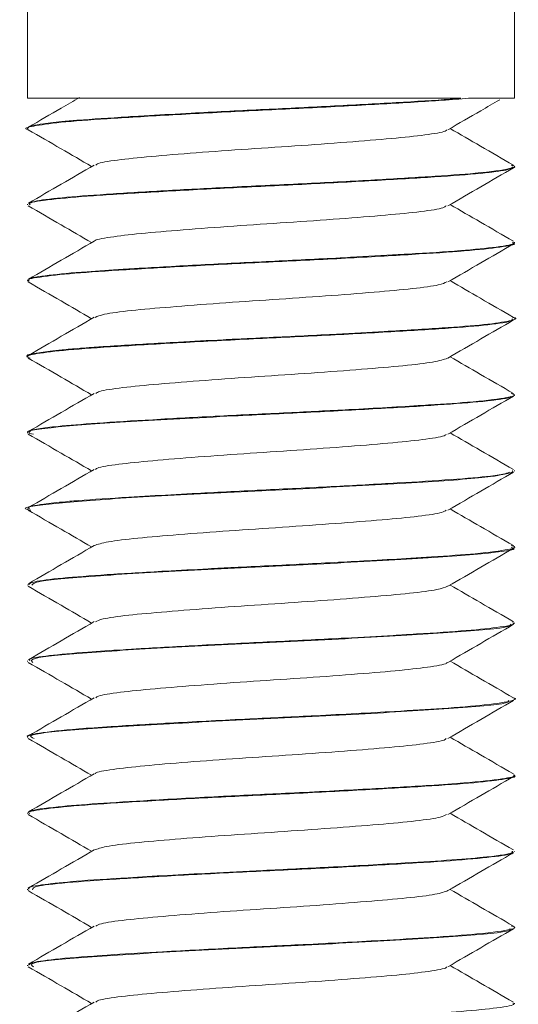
# Model space of a CAD drawing. Header units: millimetres. Extents: x -229 to 889, y -1749 to -342.
# Tile 15 of 23: x 844 to 852, y -1320 to -1303. Entities that reach past the tile are written whole.
import ezdxf

# ---------------------------------------------------------------- set-up
doc = ezdxf.new("R2010")
doc.units = ezdxf.units.MM

msp = doc.modelspace()

# ---------------------------------------------------------------- linework, layer by layer
at = {"color": 7, "linetype": 'Continuous', "lineweight": 15}
for p, q in [((843.743, -1302.737), (843.743, -1304.737)), ((851.743, -1304.737), (851.743, -1302.737)), ((843.743, -1304.737), (850.866, -1304.737)), ((850.989, -1304.737), (851.743, -1304.737)), ((843.743, -1305.228), (843.743, -1305.237)), ((851.743, -1305.863), (851.743, -1305.853)), ((843.743, -1306.477), (843.743, -1306.488)), ((851.743, -1307.112), (851.743, -1307.102)), ((843.743, -1307.727), (843.743, -1307.738)), ((851.743, -1308.362), (851.743, -1308.353)), ((843.743, -1308.978), (843.743, -1308.987)), ((851.743, -1309.613), (851.743, -1309.602)), ((843.743, -1310.227), (843.743, -1310.238)), ((851.743, -1310.863), (851.743, -1310.853)), ((843.743, -1311.478), (843.743, -1311.487)), ((851.743, -1312.112), (851.743, -1312.103)), ((843.743, -1312.727), (843.743, -1312.737)), ((851.743, -1313.362), (851.743, -1313.352)), ((843.743, -1313.977), (843.743, -1313.987)), ((851.743, -1314.613), (851.743, -1314.603)), ((843.743, -1315.228), (843.743, -1315.238)), ((851.743, -1315.862), (851.743, -1315.852)), ((843.743, -1316.477), (843.743, -1316.488)), ((851.743, -1317.112), (851.743, -1317.103)), ((843.743, -1317.728), (843.743, -1317.737)), ((851.743, -1318.362), (851.743, -1318.353)), ((843.743, -1318.977), (843.743, -1318.987)), ((851.743, -1319.613), (851.743, -1319.602))]:
    msp.add_line(p, q, dxfattribs=at)
for points, knots in [([(843.76, -1305.253), (843.758, -1305.252), (843.666, -1305.232), (843.815, -1305.194), (844.235, -1305.13), (845.02, -1305.072), (846.04, -1305.012), (847.218, -1304.949), (848.447, -1304.892), (849.604, -1304.829), (850.46, -1304.778), (850.85, -1304.748), (850.989, -1304.737)], [0, 0, 0, 0, 0.002594, 0.118091, 0.236082, 0.351782, 0.468694, 0.586319, 0.701558, 0.819418, 0.935778, 1, 1, 1, 1]), ([(850.866, -1304.737), (850.808, -1304.742), (850.505, -1304.765), (849.82, -1304.806), (848.738, -1304.867), (847.567, -1304.923), (846.551, -1304.974), (845.839, -1305.014), (845.19, -1305.053), (844.776, -1305.08), (844.475, -1305.104), (844.256, -1305.124), (843.933, -1305.161), (843.733, -1305.2), (843.757, -1305.223), (843.762, -1305.228)], [0, 0, 0, 0, 0.027481, 0.144277, 0.263431, 0.380227, 0.498138, 0.574338, 0.61736, 0.733645, 0.747008, 0.771321, 0.852674, 0.970918, 1, 1, 1, 1]), ([(844.6, -1304.723), (844.5, -1304.781), (844.221, -1304.943), (843.94, -1305.105), (843.761, -1305.21)], [0, 0, 0, 0, 0.3576861, 1, 1, 1, 1]), ([(850.652, -1305.253), (850.832, -1305.149), (851.115, -1304.985), (851.398, -1304.821), (851.502, -1304.761)], [0, 0, 0, 0, 0.634559, 1, 1, 1, 1]), ([(843.756, -1305.253), (843.936, -1305.357), (844.283, -1305.558), (844.631, -1305.76), (844.798, -1305.857)], [0, 0, 0, 0, 0.517517, 1, 1, 1, 1]), ([(844.868, -1305.834), (844.873, -1305.827), (844.89, -1305.8), (845.193, -1305.75), (845.747, -1305.692), (846.499, -1305.632), (847.359, -1305.569), (848.258, -1305.512), (849.106, -1305.449), (849.836, -1305.39), (850.356, -1305.331), (850.625, -1305.283), (850.628, -1305.258), (850.628, -1305.253)], [0, 0, 0, 0, 0.036934, 0.142078, 0.24517, 0.349348, 0.454162, 0.55684, 0.661867, 0.76555, 0.869096, 0.974158, 1, 1, 1, 1]), ([(851.726, -1305.835), (851.546, -1305.73), (851.2, -1305.53), (850.854, -1305.329), (850.688, -1305.232)], [0, 0, 0, 0, 0.519661, 1, 1, 1, 1]), ([(844.839, -1305.834), (844.659, -1305.938), (844.3, -1306.147), (843.94, -1306.355), (843.761, -1306.46)], [0, 0, 0, 0, 0.499756, 1, 1, 1, 1]), ([(851.692, -1305.834), (851.712, -1305.839), (851.786, -1305.859), (851.654, -1305.902), (851.226, -1305.963), (850.377, -1306.023), (849.395, -1306.081), (848.253, -1306.142), (847.074, -1306.196), (845.958, -1306.256), (845.005, -1306.313), (844.267, -1306.369), (843.813, -1306.427), (843.779, -1306.461), (843.764, -1306.477)], [0, 0, 0, 0, 0.025158, 0.091001, 0.206676, 0.296697, 0.383614, 0.473818, 0.569034, 0.653626, 0.743602, 0.832707, 0.92362, 1, 1, 1, 1]), ([(843.788, -1306.488), (843.779, -1306.478), (843.751, -1306.449), (844.097, -1306.397), (844.777, -1306.337), (845.745, -1306.279), (846.888, -1306.215), (848.115, -1306.158), (849.304, -1306.096), (850.354, -1306.035), (851.158, -1305.978), (851.662, -1305.917), (851.705, -1305.88), (851.725, -1305.863)], [0, 0, 0, 0, 0.046055, 0.143379, 0.23986, 0.335652, 0.433176, 0.528561, 0.625556, 0.722523, 0.817925, 0.915453, 1, 1, 1, 1]), ([(850.652, -1306.503), (850.832, -1306.399), (851.191, -1306.19), (851.551, -1305.982), (851.731, -1305.878)], [0, 0, 0, 0, 0.499755, 1, 1, 1, 1]), ([(843.756, -1306.503), (843.936, -1306.607), (844.283, -1306.808), (844.631, -1307.01), (844.798, -1307.107)], [0, 0, 0, 0, 0.517517, 1, 1, 1, 1]), ([(844.848, -1307.084), (844.848, -1307.082), (844.843, -1307.061), (845.085, -1307.017), (845.571, -1306.957), (846.283, -1306.899), (847.118, -1306.835), (848.015, -1306.778), (848.885, -1306.716), (849.654, -1306.655), (850.237, -1306.598), (850.578, -1306.544), (850.61, -1306.514), (850.621, -1306.503)], [0, 0, 0, 0, 0.008021, 0.112926, 0.216915, 0.320158, 0.425277, 0.528081, 0.632626, 0.737143, 0.839966, 0.945089, 1, 1, 1, 1]), ([(851.726, -1307.085), (851.546, -1306.98), (851.2, -1306.78), (850.854, -1306.579), (850.688, -1306.482)], [0, 0, 0, 0, 0.519661, 1, 1, 1, 1]), ([(844.839, -1307.084), (844.659, -1307.188), (844.3, -1307.397), (843.94, -1307.605), (843.761, -1307.71)], [0, 0, 0, 0, 0.499756, 1, 1, 1, 1]), ([(851.715, -1307.102), (851.723, -1307.107), (851.765, -1307.132), (851.496, -1307.179), (850.9, -1307.239), (850.321, -1307.277), (849.999, -1307.295), (849.992, -1307.295), (849.969, -1307.297), (849.886, -1307.302), (849.559, -1307.321), (848.869, -1307.36), (847.81, -1307.412), (846.644, -1307.468), (845.912, -1307.51), (845.552, -1307.531), (845.457, -1307.537), (845.157, -1307.555), (844.615, -1307.59), (844.068, -1307.643), (843.768, -1307.685), (843.78, -1307.707), (843.781, -1307.709)], [0, 0, 0, 0, 0.0247906, 0.1280654, 0.2231261, 0.3181784, 0.3184361, 0.3188744, 0.3202847, 0.3252406, 0.3437095, 0.414733, 0.509885, 0.6046652, 0.7010847, 0.7045102, 0.7103385, 0.7291972, 0.7956277, 0.8913087, 0.9864272, 1, 1, 1, 1]), ([(843.773, -1307.738), (843.764, -1307.734), (843.71, -1307.71), (843.972, -1307.665), (844.556, -1307.602), (845.462, -1307.546), (846.565, -1307.482), (847.78, -1307.423), (848.993, -1307.364), (850.086, -1307.301), (850.977, -1307.244), (851.539, -1307.181), (851.784, -1307.138), (851.728, -1307.115), (851.721, -1307.112)], [0, 0, 0, 0, 0.020021, 0.116818, 0.213988, 0.309305, 0.406799, 0.502842, 0.599093, 0.696532, 0.791809, 0.889085, 0.985716, 1, 1, 1, 1]), ([(850.652, -1307.753), (850.832, -1307.649), (851.191, -1307.44), (851.551, -1307.232), (851.731, -1307.128)], [0, 0, 0, 0, 0.499749, 1, 1, 1, 1]), ([(851.726, -1308.335), (851.546, -1308.23), (851.2, -1308.03), (850.854, -1307.829), (850.688, -1307.732)], [0, 0, 0, 0, 0.519661, 1, 1, 1, 1]), ([(843.756, -1307.753), (843.936, -1307.857), (844.283, -1308.058), (844.631, -1308.26), (844.798, -1308.357)], [0, 0, 0, 0, 0.51752, 1, 1, 1, 1]), ([(844.856, -1308.335), (844.894, -1308.318), (844.979, -1308.281), (845.42, -1308.222), (846.072, -1308.166), (846.882, -1308.102), (847.771, -1308.043), (848.657, -1307.984), (849.459, -1307.921), (850.1, -1307.864), (850.525, -1307.805), (850.6, -1307.769), (850.634, -1307.753)], [0, 0, 0, 0, 0.086049, 0.190479, 0.292904, 0.39768, 0.500892, 0.604327, 0.709043, 0.811426, 0.915968, 1, 1, 1, 1]), ([(843.786, -1309.003), (843.77, -1308.999), (843.678, -1308.975), (843.865, -1308.932), (844.359, -1308.869), (845.193, -1308.812), (846.25, -1308.75), (847.447, -1308.688), (848.671, -1308.631), (849.805, -1308.567), (850.761, -1308.51), (851.42, -1308.449), (851.746, -1308.398), (851.71, -1308.371), (851.7, -1308.362)], [0, 0, 0, 0, 0.0195284, 0.113075, 0.2081477, 0.3011033, 0.3957842, 0.4902281, 0.5833364, 0.6784527, 0.7717118, 0.8659653, 0.9607793, 1, 1, 1, 1]), ([(851.716, -1308.335), (851.722, -1308.336), (851.812, -1308.356), (851.685, -1308.393), (851.306, -1308.454), (850.582, -1308.51), (849.723, -1308.562), (849.019, -1308.601), (848.65, -1308.62), (848.543, -1308.626), (848.136, -1308.647), (847.6, -1308.671), (846.837, -1308.709), (846.087, -1308.75), (845.522, -1308.782), (845.217, -1308.802), (845.206, -1308.802), (845.168, -1308.805), (845.026, -1308.814), (844.762, -1308.831), (844.529, -1308.849), (844.357, -1308.865), (844.154, -1308.885), (843.876, -1308.923), (843.695, -1308.956), (843.75, -1308.976), (843.753, -1308.978)], [0, 0, 0, 0, 0.005881, 0.092587, 0.185505, 0.273073, 0.364454, 0.42993, 0.447691, 0.452815, 0.455432, 0.544165, 0.575158, 0.634723, 0.725103, 0.725444, 0.72611, 0.72841, 0.73689, 0.769355, 0.814068, 0.823291, 0.841544, 0.905039, 0.994685, 1, 1, 1, 1]), ([(844.839, -1308.334), (844.659, -1308.438), (844.3, -1308.647), (843.94, -1308.855), (843.761, -1308.96)], [0, 0, 0, 0, 0.499756, 1, 1, 1, 1]), ([(850.652, -1309.003), (850.832, -1308.899), (851.191, -1308.69), (851.551, -1308.482), (851.731, -1308.378)], [0, 0, 0, 0, 0.499749, 1, 1, 1, 1]), ([(843.756, -1309.003), (843.936, -1309.107), (844.283, -1309.308), (844.631, -1309.51), (844.798, -1309.607)], [0, 0, 0, 0, 0.51752, 1, 1, 1, 1]), ([(844.87, -1309.584), (844.884, -1309.573), (844.925, -1309.543), (845.279, -1309.489), (845.875, -1309.432), (846.652, -1309.37), (847.526, -1309.308), (848.422, -1309.251), (849.253, -1309.187), (849.945, -1309.13), (850.455, -1309.069), (850.582, -1309.027), (850.646, -1309.007)], [0, 0, 0, 0, 0.057255, 0.162991, 0.266361, 0.37166, 0.476693, 0.580235, 0.68602, 0.78973, 0.894552, 1, 1, 1, 1]), ([(851.726, -1309.585), (851.546, -1309.48), (851.2, -1309.28), (850.854, -1309.079), (850.688, -1308.982)], [0, 0, 0, 0, 0.519668, 1, 1, 1, 1]), ([(843.841, -1310.254), (843.802, -1310.245), (843.63, -1310.207), (844.159, -1310.135), (845.361, -1310.049), (846.914, -1309.964), (848.342, -1309.897), (849.512, -1309.835), (850.527, -1309.774), (851.268, -1309.716), (851.672, -1309.664), (851.683, -1309.637), (851.687, -1309.628)], [0, 0, 0, 0, 0.042069, 0.1871074, 0.3303491, 0.4758514, 0.5712627, 0.6687615, 0.7653982, 0.8613661, 0.9590576, 1, 1, 1, 1]), ([(844.839, -1309.584), (844.659, -1309.688), (844.3, -1309.897), (843.94, -1310.105), (843.761, -1310.21)], [0, 0, 0, 0, 0.499753, 1, 1, 1, 1]), ([(851.689, -1309.584), (851.713, -1309.592), (851.789, -1309.617), (851.591, -1309.665), (851.077, -1309.726), (850.189, -1309.785), (849.154, -1309.845), (847.992, -1309.904), (846.873, -1309.956), (845.782, -1310.016), (844.87, -1310.072), (844.256, -1310.121), (843.952, -1310.161), (843.774, -1310.196), (843.778, -1310.215), (843.78, -1310.227)], [0, 0, 0, 0, 0.036377, 0.119779, 0.224045, 0.307096, 0.413304, 0.492686, 0.579893, 0.670729, 0.759983, 0.842893, 0.905845, 0.940847, 1, 1, 1, 1]), ([(850.652, -1310.253), (850.832, -1310.149), (851.191, -1309.94), (851.551, -1309.732), (851.731, -1309.628)], [0, 0, 0, 0, 0.499752, 1, 1, 1, 1]), ([(843.756, -1310.253), (843.936, -1310.357), (844.283, -1310.558), (844.631, -1310.76), (844.798, -1310.857)], [0, 0, 0, 0, 0.51752, 1, 1, 1, 1]), ([(844.864, -1310.834), (844.866, -1310.829), (844.875, -1310.804), (845.157, -1310.755), (845.69, -1310.697), (846.43, -1310.637), (847.283, -1310.574), (848.182, -1310.517), (849.037, -1310.455), (849.78, -1310.394), (850.321, -1310.336), (850.611, -1310.286), (850.621, -1310.26), (850.623, -1310.253)], [0, 0, 0, 0, 0.027787, 0.132897, 0.236235, 0.340136, 0.445086, 0.547747, 0.652661, 0.756646, 0.859907, 0.965027, 1, 1, 1, 1]), ([(851.726, -1310.835), (851.546, -1310.73), (851.2, -1310.53), (850.854, -1310.329), (850.688, -1310.232)], [0, 0, 0, 0, 0.519668, 1, 1, 1, 1]), ([(843.797, -1311.503), (843.778, -1311.5), (843.594, -1311.466), (844.021, -1311.403), (845.087, -1311.314), (846.77, -1311.22), (848.64, -1311.134), (850.305, -1311.04), (851.455, -1310.958), (851.6, -1310.903), (851.664, -1310.879)], [0, 0, 0, 0, 0.016226, 0.160895, 0.305024, 0.450831, 0.594484, 0.740381, 0.884376, 1, 1, 1, 1]), ([(851.713, -1310.853), (851.717, -1310.862), (851.725, -1310.879), (851.59, -1310.909), (851.325, -1310.949), (850.746, -1311), (849.838, -1311.055), (848.756, -1311.116), (847.586, -1311.172), (846.566, -1311.223), (845.853, -1311.263), (845.202, -1311.302), (844.788, -1311.329), (844.484, -1311.353), (844.264, -1311.373), (843.943, -1311.411), (843.72, -1311.449), (843.766, -1311.473), (843.775, -1311.478)], [0, 0, 0, 0, 0.0488632, 0.0833273, 0.1424482, 0.2350697, 0.3267317, 0.4202819, 0.5120199, 0.6045511, 0.665136, 0.6981705, 0.7894756, 0.8002218, 0.8193911, 0.8829043, 0.9757777, 1, 1, 1, 1]), ([(844.839, -1310.834), (844.659, -1310.938), (844.3, -1311.147), (843.94, -1311.355), (843.761, -1311.46)], [0, 0, 0, 0, 0.499753, 1, 1, 1, 1]), ([(850.652, -1311.503), (850.832, -1311.399), (851.191, -1311.19), (851.551, -1310.982), (851.731, -1310.878)], [0, 0, 0, 0, 0.499752, 1, 1, 1, 1]), ([(843.756, -1311.503), (843.936, -1311.607), (844.283, -1311.808), (844.631, -1312.01), (844.798, -1312.107)], [0, 0, 0, 0, 0.51752, 1, 1, 1, 1]), ([(844.839, -1312.084), (844.9, -1312.064), (845.023, -1312.023), (845.527, -1311.962), (846.214, -1311.904), (847.043, -1311.841), (847.938, -1311.783), (848.814, -1311.722), (849.594, -1311.66), (850.196, -1311.603), (850.562, -1311.547), (850.606, -1311.515), (850.622, -1311.503)], [0, 0, 0, 0, 0.104272, 0.20846, 0.311405, 0.416476, 0.519369, 0.623623, 0.728261, 0.830905, 0.935908, 1, 1, 1, 1]), ([(851.726, -1312.085), (851.546, -1311.98), (851.2, -1311.78), (850.854, -1311.579), (850.688, -1311.482)], [0, 0, 0, 0, 0.519668, 1, 1, 1, 1]), ([(844.839, -1312.084), (844.659, -1312.188), (844.3, -1312.397), (843.94, -1312.605), (843.761, -1312.71)], [0, 0, 0, 0, 0.499753, 1, 1, 1, 1]), ([(851.693, -1312.084), (851.712, -1312.089), (851.795, -1312.111), (851.644, -1312.153), (851.206, -1312.214), (850.56, -1312.26), (849.966, -1312.297), (849.287, -1312.337), (848.297, -1312.389), (847.367, -1312.432), (846.611, -1312.471), (845.877, -1312.511), (845.019, -1312.562), (844.277, -1312.618), (843.816, -1312.676), (843.779, -1312.711), (843.762, -1312.727)], [0, 0, 0, 0, 0.023997, 0.100744, 0.206679, 0.291864, 0.325317, 0.382209, 0.47279, 0.561461, 0.595084, 0.652352, 0.742323, 0.831343, 0.922207, 1, 1, 1, 1]), ([(843.818, -1312.737), (843.833, -1312.715), (843.869, -1312.663), (844.864, -1312.579), (846.437, -1312.488), (848.298, -1312.4), (850.056, -1312.306), (851.276, -1312.219), (851.834, -1312.151), (851.707, -1312.117), (851.69, -1312.112)], [0, 0, 0, 0, 0.1087533, 0.2536005, 0.3987004, 0.5425418, 0.6884649, 0.8321056, 0.977749, 1, 1, 1, 1]), ([(850.652, -1312.753), (850.832, -1312.649), (851.191, -1312.44), (851.551, -1312.232), (851.731, -1312.128)], [0, 0, 0, 0, 0.499752, 1, 1, 1, 1]), ([(843.756, -1312.753), (843.936, -1312.857), (844.283, -1313.058), (844.631, -1313.26), (844.798, -1313.357)], [0, 0, 0, 0, 0.51752, 1, 1, 1, 1]), ([(844.863, -1313.335), (844.892, -1313.32), (844.962, -1313.285), (845.374, -1313.227), (846.009, -1313.171), (846.809, -1313.108), (847.694, -1313.048), (848.583, -1312.989), (849.395, -1312.926), (850.053, -1312.869), (850.508, -1312.809), (850.599, -1312.77), (850.642, -1312.752)], [0, 0, 0, 0, 0.076787, 0.181367, 0.283743, 0.388428, 0.491951, 0.595073, 0.699869, 0.802319, 0.906694, 1, 1, 1, 1]), ([(851.726, -1313.335), (851.546, -1313.23), (851.2, -1313.03), (850.854, -1312.829), (850.688, -1312.732)], [0, 0, 0, 0, 0.519661, 1, 1, 1, 1]), ([(844.839, -1313.334), (844.659, -1313.438), (844.3, -1313.647), (843.94, -1313.855), (843.761, -1313.96)], [0, 0, 0, 0, 0.499759, 1, 1, 1, 1]), ([(851.715, -1313.352), (851.724, -1313.357), (851.767, -1313.382), (851.502, -1313.428), (850.913, -1313.488), (850.332, -1313.525), (850.007, -1313.544), (849.982, -1313.546), (849.897, -1313.551), (849.573, -1313.571), (848.885, -1313.609), (847.829, -1313.661), (846.662, -1313.717), (845.902, -1313.76), (845.474, -1313.786), (845.163, -1313.804), (844.625, -1313.839), (844.067, -1313.892), (843.75, -1313.941), (843.777, -1313.968), (843.785, -1313.977)], [0, 0, 0, 0, 0.02301, 0.122767, 0.215024, 0.307274, 0.308076, 0.309553, 0.314531, 0.332586, 0.400964, 0.493352, 0.585284, 0.678857, 0.689056, 0.707768, 0.770641, 0.863453, 0.955769, 1, 1, 1, 1]), ([(843.832, -1314.003), (843.81, -1313.981), (843.758, -1313.93), (844.631, -1313.844), (846.12, -1313.755), (847.959, -1313.666), (849.765, -1313.573), (851.093, -1313.486), (851.757, -1313.417), (851.686, -1313.383), (851.676, -1313.378)], [0, 0, 0, 0, 0.107593, 0.253211, 0.397449, 0.54185, 0.687327, 0.83099, 0.976922, 1, 1, 1, 1]), ([(850.652, -1314.003), (850.832, -1313.899), (851.191, -1313.69), (851.551, -1313.482), (851.731, -1313.378)], [0, 0, 0, 0, 0.499752, 1, 1, 1, 1]), ([(843.756, -1314.003), (843.936, -1314.107), (844.283, -1314.308), (844.631, -1314.51), (844.798, -1314.607)], [0, 0, 0, 0, 0.51752, 1, 1, 1, 1]), ([(844.87, -1314.584), (844.879, -1314.575), (844.908, -1314.546), (845.238, -1314.494), (845.815, -1314.437), (846.581, -1314.375), (847.449, -1314.313), (848.347, -1314.256), (849.185, -1314.193), (849.9, -1314.134), (850.394, -1314.074), (850.641, -1314.029), (850.637, -1314.006), (850.636, -1314.003)], [0, 0, 0, 0, 0.047694, 0.15283, 0.2557, 0.360155, 0.464764, 0.567535, 0.672643, 0.775966, 0.879875, 0.984821, 1, 1, 1, 1]), ([(851.726, -1314.585), (851.546, -1314.48), (851.2, -1314.28), (850.854, -1314.079), (850.688, -1313.982)], [0, 0, 0, 0, 0.519661, 1, 1, 1, 1]), ([(851.718, -1314.585), (851.723, -1314.586), (851.797, -1314.602), (851.698, -1314.639), (851.355, -1314.699), (850.626, -1314.758), (849.688, -1314.814), (848.585, -1314.875), (847.323, -1314.934), (846.144, -1314.995), (845.207, -1315.051), (844.426, -1315.105), (843.92, -1315.162), (843.704, -1315.206), (843.75, -1315.226), (843.753, -1315.228)], [0, 0, 0, 0, 0.004428, 0.075724, 0.184036, 0.273423, 0.350098, 0.457597, 0.541281, 0.64107, 0.73542, 0.795515, 0.902434, 0.993297, 1, 1, 1, 1]), ([(844.839, -1314.584), (844.659, -1314.688), (844.3, -1314.897), (843.94, -1315.105), (843.761, -1315.21)], [0, 0, 0, 0, 0.499759, 1, 1, 1, 1]), ([(843.856, -1315.254), (843.815, -1315.237), (843.7, -1315.191), (844.425, -1315.11), (845.811, -1315.023), (847.62, -1314.93), (849.458, -1314.84), (850.899, -1314.752), (851.681, -1314.678), (851.648, -1314.638), (851.639, -1314.628)], [0, 0, 0, 0, 0.081635, 0.227563, 0.371297, 0.516567, 0.661188, 0.805249, 0.950998, 1, 1, 1, 1]), ([(850.652, -1315.253), (850.832, -1315.149), (851.191, -1314.94), (851.551, -1314.732), (851.731, -1314.628)], [0, 0, 0, 0, 0.499752, 1, 1, 1, 1]), ([(843.756, -1315.253), (843.936, -1315.357), (844.283, -1315.558), (844.631, -1315.76), (844.798, -1315.857)], [0, 0, 0, 0, 0.51752, 1, 1, 1, 1]), ([(844.858, -1315.834), (844.858, -1315.83), (844.86, -1315.807), (845.122, -1315.761), (845.634, -1315.702), (846.361, -1315.642), (847.206, -1315.579), (848.105, -1315.522), (848.968, -1315.46), (849.723, -1315.399), (850.283, -1315.341), (850.596, -1315.29), (850.615, -1315.262), (850.621, -1315.253)], [0, 0, 0, 0, 0.018668, 0.123703, 0.227344, 0.330931, 0.435981, 0.538676, 0.643444, 0.747691, 0.85072, 0.955867, 1, 1, 1, 1]), ([(851.726, -1315.835), (851.546, -1315.73), (851.2, -1315.53), (850.854, -1315.329), (850.688, -1315.232)], [0, 0, 0, 0, 0.519661, 1, 1, 1, 1]), ([(844.839, -1315.834), (844.659, -1315.938), (844.3, -1316.147), (843.94, -1316.355), (843.761, -1316.46)], [0, 0, 0, 0, 0.499759, 1, 1, 1, 1]), ([(843.782, -1316.488), (843.771, -1316.482), (843.725, -1316.456), (844.015, -1316.408), (844.635, -1316.347), (845.565, -1316.289), (846.684, -1316.226), (847.904, -1316.168), (849.109, -1316.107), (850.185, -1316.045), (851.052, -1315.988), (851.575, -1315.925), (851.797, -1315.884), (851.738, -1315.863), (851.735, -1315.862)], [0, 0, 0, 0, 0.0295953, 0.1266284, 0.2235832, 0.3190177, 0.4165643, 0.5123077, 0.6088723, 0.7061774, 0.8014424, 0.8988516, 0.9951703, 1, 1, 1, 1]), ([(851.73, -1315.852), (851.735, -1315.854), (851.784, -1315.875), (851.56, -1315.919), (851.055, -1315.976), (850.28, -1316.029), (849.322, -1316.086), (848.131, -1316.147), (846.89, -1316.205), (845.791, -1316.266), (844.865, -1316.322), (844.16, -1316.38), (843.803, -1316.428), (843.785, -1316.455), (843.782, -1316.459)], [0, 0, 0, 0, 0.009055, 0.106308, 0.214881, 0.282515, 0.381316, 0.490155, 0.579785, 0.684727, 0.774762, 0.863555, 0.976561, 1, 1, 1, 1]), ([(850.652, -1316.503), (850.832, -1316.399), (851.191, -1316.19), (851.551, -1315.982), (851.731, -1315.878)], [0, 0, 0, 0, 0.499752, 1, 1, 1, 1]), ([(851.726, -1317.085), (851.546, -1316.98), (851.2, -1316.78), (850.854, -1316.579), (850.688, -1316.482)], [0, 0, 0, 0, 0.519661, 1, 1, 1, 1]), ([(843.756, -1316.503), (843.936, -1316.607), (844.283, -1316.808), (844.631, -1317.01), (844.798, -1317.107)], [0, 0, 0, 0, 0.517517, 1, 1, 1, 1]), ([(844.845, -1317.085), (844.896, -1317.066), (845.001, -1317.027), (845.477, -1316.967), (846.148, -1316.909), (846.968, -1316.846), (847.861, -1316.788), (848.742, -1316.727), (849.533, -1316.665), (850.153, -1316.608), (850.545, -1316.551), (850.603, -1316.517), (850.626, -1316.503)], [0, 0, 0, 0, 0.096931, 0.201129, 0.303684, 0.408519, 0.511408, 0.615182, 0.719757, 0.82213, 0.926817, 1, 1, 1, 1]), ([(851.71, -1317.103), (851.716, -1317.111), (851.737, -1317.142), (851.393, -1317.192), (850.749, -1317.249), (849.88, -1317.303), (848.797, -1317.364), (847.679, -1317.418), (846.535, -1317.475), (845.437, -1317.536), (844.531, -1317.595), (843.977, -1317.654), (843.727, -1317.698), (843.764, -1317.722), (843.771, -1317.728)], [0, 0, 0, 0, 0.041669, 0.152977, 0.233365, 0.313945, 0.424209, 0.510773, 0.579955, 0.699333, 0.794369, 0.878238, 0.974163, 1, 1, 1, 1]), ([(844.839, -1317.084), (844.659, -1317.188), (844.3, -1317.397), (843.94, -1317.605), (843.761, -1317.71)], [0, 0, 0, 0, 0.499759, 1, 1, 1, 1]), ([(843.829, -1317.737), (843.831, -1317.717), (843.836, -1317.677), (844.444, -1317.613), (845.287, -1317.556), (846.367, -1317.493), (847.57, -1317.433), (848.791, -1317.375), (849.911, -1317.311), (850.843, -1317.254), (851.467, -1317.192), (851.761, -1317.144), (851.715, -1317.119), (851.704, -1317.112)], [0, 0, 0, 0, 0.099925, 0.19737, 0.292661, 0.389972, 0.48659, 0.582329, 0.679902, 0.775375, 0.87233, 0.969406, 1, 1, 1, 1]), ([(850.652, -1317.753), (850.832, -1317.649), (851.191, -1317.44), (851.551, -1317.232), (851.731, -1317.128)], [0, 0, 0, 0, 0.499755, 1, 1, 1, 1]), ([(843.756, -1317.753), (843.936, -1317.857), (844.283, -1318.058), (844.631, -1318.26), (844.798, -1318.357)], [0, 0, 0, 0, 0.517517, 1, 1, 1, 1]), ([(844.867, -1318.334), (844.889, -1318.321), (844.944, -1318.289), (845.329, -1318.233), (845.947, -1318.176), (846.736, -1318.113), (847.617, -1318.053), (848.509, -1317.995), (849.331, -1317.931), (850.004, -1317.874), (850.489, -1317.813), (850.598, -1317.772), (850.652, -1317.752)], [0, 0, 0, 0, 0.067571, 0.172307, 0.27472, 0.379313, 0.483157, 0.586053, 0.690928, 0.793536, 0.897741, 1, 1, 1, 1]), ([(851.726, -1318.335), (851.546, -1318.23), (851.2, -1318.03), (850.854, -1317.829), (850.688, -1317.732)], [0, 0, 0, 0, 0.519661, 1, 1, 1, 1]), ([(844.839, -1318.334), (844.659, -1318.438), (844.3, -1318.647), (843.94, -1318.855), (843.761, -1318.96)], [0, 0, 0, 0, 0.499759, 1, 1, 1, 1]), ([(851.696, -1318.334), (851.715, -1318.339), (851.78, -1318.357), (851.666, -1318.399), (851.258, -1318.46), (850.438, -1318.519), (849.464, -1318.577), (848.363, -1318.636), (847.118, -1318.694), (846.042, -1318.752), (845.065, -1318.809), (844.314, -1318.864), (843.819, -1318.924), (843.78, -1318.961), (843.762, -1318.977)], [0, 0, 0, 0, 0.024063, 0.084404, 0.202785, 0.294076, 0.370262, 0.47334, 0.556792, 0.656866, 0.730446, 0.826007, 0.920694, 1, 1, 1, 1]), ([(843.843, -1319.003), (843.813, -1318.983), (843.739, -1318.933), (844.563, -1318.849), (846.021, -1318.761), (847.852, -1318.67), (849.669, -1318.578), (851.035, -1318.491), (851.733, -1318.421), (851.672, -1318.384), (851.662, -1318.378)], [0, 0, 0, 0, 0.099389, 0.245154, 0.389194, 0.533848, 0.679089, 0.822837, 0.968761, 1, 1, 1, 1]), ([(850.652, -1319.003), (850.832, -1318.899), (851.191, -1318.69), (851.551, -1318.482), (851.731, -1318.378)], [0, 0, 0, 0, 0.499755, 1, 1, 1, 1]), ([(843.756, -1319.003), (843.936, -1319.107), (844.283, -1319.308), (844.631, -1319.51), (844.798, -1319.607)], [0, 0, 0, 0, 0.517517, 1, 1, 1, 1]), ([(844.869, -1319.584), (844.874, -1319.577), (844.893, -1319.55), (845.199, -1319.499), (845.757, -1319.441), (846.511, -1319.381), (847.372, -1319.318), (848.271, -1319.261), (849.117, -1319.198), (849.846, -1319.139), (850.361, -1319.08), (850.627, -1319.032), (850.629, -1319.008), (850.629, -1319.003)], [0, 0, 0, 0, 0.038516, 0.143662, 0.246714, 0.350936, 0.455722, 0.558411, 0.663452, 0.76708, 0.87068, 0.975727, 1, 1, 1, 1]), ([(851.726, -1319.585), (851.546, -1319.48), (851.2, -1319.28), (850.854, -1319.079), (850.688, -1318.982)], [0, 0, 0, 0, 0.519661, 1, 1, 1, 1]), ([(844.839, -1319.584), (844.659, -1319.688), (844.3, -1319.897), (843.94, -1320.105), (843.761, -1320.21)], [0, 0, 0, 0, 0.499756, 1, 1, 1, 1]), ([(851.718, -1319.602), (851.725, -1319.607), (851.766, -1319.631), (851.507, -1319.677), (850.939, -1319.736), (850.091, -1319.79), (849.045, -1319.851), (847.884, -1319.909), (847.076, -1319.947), (846.559, -1319.974), (846.141, -1319.997), (845.476, -1320.035), (844.876, -1320.073), (844.422, -1320.108), (844.033, -1320.148), (843.755, -1320.19), (843.772, -1320.218), (843.777, -1320.227)], [0, 0, 0, 0, 0.022008, 0.121371, 0.214209, 0.29702, 0.399141, 0.491477, 0.575087, 0.591322, 0.619545, 0.680866, 0.769172, 0.806002, 0.855655, 0.955157, 1, 1, 1, 1])]:
    msp.add_open_spline(points, degree=3, knots=knots, dxfattribs=at)

doc.saveas('drawing.dxf')
